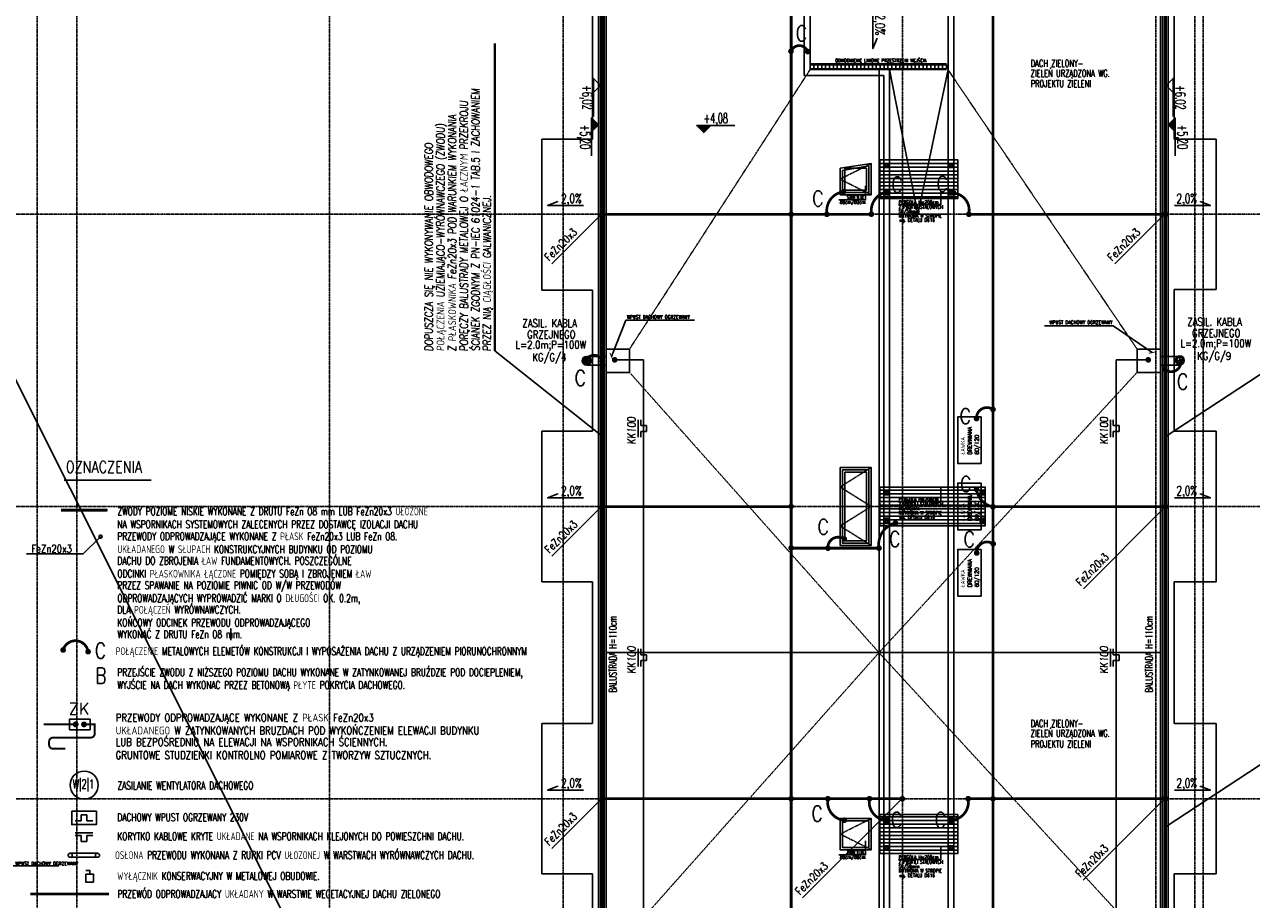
# Model space of a CAD drawing. Extents: x 3880 to 129921, y -116796 to -57711.
# Tile 14 of 110: x 9272 to 12420, y -100320 to -98074. Entities that reach past the tile are written whole.
import ezdxf
from ezdxf.enums import TextEntityAlignment as Align

# ---------------------------------------------------------------- set-up
doc = ezdxf.new("R2010")
doc.units = 0
doc.header["$LTSCALE"] = 2
for name, pattern in [('CENTER', [2, 1.25, -0.25, 0.25, -0.25]), ('DASHED', [0.75, 0.5, -0.25]), ('DASHED2', [0.375, 0.25, -0.125]), ('DIVIDE2', [0.625, 0.25, -0.125, 0, -0.125, 0, -0.125]), ('HIDDEN', [9.525, 6.35, -3.175])]:
    doc.linetypes.add(name, pattern=pattern)
doc.layers.get('0').update_dxf_attribs({"color": 101, "linetype": 'CONTINUOUS'})
for name, color, linetype in [('E35', 6, 'CONTINUOUS'), ('E50', 3, 'CONTINUOUS'), ('Ele-balustrada', 114, 'CONTINUOUS'), ('Ins-kan', 54, 'CONTINUOUS'), ('Ins-wod', 152, 'CONTINUOUS'), ('Opis-rzedne', 52, 'CONTINUOUS'), ('Opis-spadki', 61, 'CONTINUOUS'), ('Os-osie glowne', 1, 'CENTER'), ('Sc-metal', 141, 'CONTINUOUS'), ('Sch-opis', 51, 'CONTINUOUS'), ('W-idok', 9, 'CONTINUOUS'), ('W-idok nad', 5, 'DASHED2'), ('Wyp-meble', 155, 'CONTINUOUS')]:
    doc.layers.add(name, color=color, linetype=linetype)
doc.styles.add('dwg_opis podstawowy', font='romans.shx', dxfattribs={"width": 0.9})
doc.styles.add('ROMANS', font='romans', dxfattribs={"width": 0.85})
doc.dimstyles.new('CHMIELNA', dxfattribs={"dimscale": 3.5, "dimtxt": 4, "dimasz": 1.5, "dimexe": 3, "dimexo": 0, "dimgap": 1, "dimtad": 1, "dimdec": 1, "dimrnd": 0.5, "dimzin": 12, "dimdsep": 46, "dimtxsty": 'ROMANS', "dimblk": 'DIMTICK', "dimcen": 0.09, "dimse1": 1, "dimse2": 1, "dimclrd": 143, "dimclrt": 53, "dimadec": 0, "dimazin": 0, "dimtfac": 1, "dimtdec": 1, "dimtix": 1, "dimtmove": 2, "dimatfit": 2, "dimldrblk": 'ARCHTICK', "dimfxl": 0, "dimtolj": 1, "dimtzin": 0, "dimarcsym": 0})
pattern_1 = [(180, (-44202.875, 0), (-2e-15, -9.525), [])]

# ---------------------------------------------------------------- blocks, each defined once
blk = doc.blocks.new('odwodnienie-liniowe2_mb')
at = {"ltscale": 25}
for p, q in [((0, 7.5), (100, 7.5)), ((10, 5), (10, -5)), ((20, 5), (20, -5)), ((30, 5), (30, -5)), ((40, 5), (40, -5)), ((50, 5), (50, -5)), ((60, 5), (60, -5)), ((70, 5), (70, -5)), ((80, 5), (80, -5)), ((90, 5), (90, -5)), ((0, -7.5), (100, -7.5))]:
    blk.add_line(p, q, dxfattribs=at)
blk.add_lwpolyline([(0, 5), (100, 5), (100, -5), (0, -5)], close=True, dxfattribs=at)
blk = doc.blocks.new('dwg_kota kons 50')
blk.add_hatch(color=256).paths.add_polyline_path([(9, 9), (-9, 9), (0, 0)])
blk.add_lwpolyline([(39.75, 9), (-9, 9), (0, 0), (9, 9)])
at = {"style": 'dwg_opis podstawowy', "width": 0.6}
blk.add_attdef('KOTA_KONS', text='', height=12.75, dxfattribs=at).set_placement((15.375, 8.25), align=Align.BOTTOM_CENTER)
blk = doc.blocks.new('dwg_kota arch 50')
blk.add_lwpolyline([(39.75, 9), (-9, 9), (0, 0), (9, 9)])
at = {"style": 'dwg_opis podstawowy', "width": 0.6}
blk.add_attdef('KOTA_ARCH', text='', height=12.75, dxfattribs=at).set_placement((15.375, 8.25), align=Align.BOTTOM_CENTER)
blk = doc.blocks.new('_kdjkgjksjhgkfhh')
for p, q in [((-11.2, 0), (11.2, 0)), ((0, 11.2), (0, -11.2))]:
    blk.add_line(p, q)
for radius in [11.3, 8.25]:
    blk.add_circle((0, 0), radius)
blk = doc.blocks.new('SPADKI')
at = {"ltscale": 25}
blk.add_lwpolyline([(0, 0), (0, -70), (-8, -50), (-8, -50)], dxfattribs=at)
at = {"ltscale": 25, "style": 'ROMANS', "width": 0.7}
blk.add_attdef('SP%', text='', height=18, rotation=90, dxfattribs=at).set_placement((-4.9, -24), align=Align.CENTER)
blk = doc.blocks.new('DIMTICK')
for p, q in [((-1, 0), (1, 0)), ((0, 1), (0, -1))]:
    blk.add_line(p, q)
at = {"const_width": 0.141}
blk.add_lwpolyline([(0.71, 0.71), (-0.71, -0.71)], dxfattribs=at)
blk = doc.blocks.new('A$C396C56EA')
at = {"layer": 'E35'}
for p, q in [((0, 0), (45, 0)), ((0, -6.9), (15, -6.9)), ((15, -6.9), (15, -21.9)), ((15, -21.9), (30, -21.9)), ((30, -21.9), (30, -6.9)), ((30, -6.9), (45, -6.9))]:
    blk.add_line(p, q, dxfattribs=at)

msp = doc.modelspace()

# ---------------------------------------------------------------- hatches: boundary and pattern name
at = {"layer": 'W-idok'}
h = msp.add_hatch(dxfattribs=at)
h.set_pattern_fill('ANSI31', color=256, scale=3, angle=135, style=0)
h.set_pattern_definition(pattern_1)
h.paths.add_polyline_path([(11476.673, -98421.302), (11466.673, -98421.302), (11466.673, -98521.302), (11476.673, -98521.302)])
h.paths.add_polyline_path([(11491.673, -98421.302), (11476.673, -98421.302), (11476.673, -98521.302), (11491.673, -98521.302)])
h.paths.add_polyline_path([(11524.673, -98421.302), (11491.673, -98421.302), (11491.673, -98521.302), (11524.673, -98521.302)])
h.paths.add_polyline_path([(11537.125, -98421.302), (11524.673, -98421.302), (11524.673, -98521.302), (11556.802, -98521.302)])
h.paths.add_polyline_path([(11593.729, -98421.302), (11537.125, -98421.302), (11556.802, -98521.302), (11572.974, -98521.302)])
h.paths.add_polyline_path([(11641.673, -98421.302), (11593.729, -98421.302), (11572.974, -98521.302), (11641.673, -98521.302)])
h.paths.add_polyline_path([(11656.673, -98421.302), (11641.673, -98421.302), (11641.673, -98521.302), (11656.673, -98521.302)])
h.paths.add_polyline_path([(11666.673, -98421.302), (11656.673, -98421.302), (11656.673, -98521.302), (11666.673, -98521.302)])
h = msp.add_hatch(dxfattribs=at)
h.set_pattern_fill('ANSI31', color=256, scale=3, angle=135, style=0)
h.set_pattern_definition(pattern_1)
h.paths.add_polyline_path([(11476.673, -99311.302), (11466.673, -99311.302), (11466.673, -99361.302), (11476.673, -99361.302)])
h.paths.add_polyline_path([(11476.673, -99261.302), (11466.673, -99261.302), (11466.673, -99311.302), (11476.673, -99311.302)])
h.paths.add_polyline_path([(11491.673, -99261.302), (11476.673, -99261.302), (11476.673, -99311.302), (11491.673, -99311.302)])
h.paths.add_polyline_path([(11491.673, -99311.302), (11476.673, -99311.302), (11476.673, -99361.302), (11491.673, -99361.302)])
h.paths.add_polyline_path([(11524.673, -99311.302), (11491.673, -99311.302), (11491.673, -99361.302), (11524.673, -99361.302)])
h.paths.add_polyline_path([(11524.673, -99261.302), (11491.673, -99261.302), (11491.673, -99311.302), (11524.673, -99311.302)])
h.paths.add_polyline_path([(11641.673, -99261.302), (11524.673, -99261.302), (11524.673, -99311.302), (11641.673, -99311.302)])
h.paths.add_polyline_path([(11641.673, -99311.302), (11524.673, -99311.302), (11524.673, -99361.302), (11641.673, -99361.302)])
h.paths.add_polyline_path([(11656.673, -99311.302), (11641.673, -99311.302), (11641.673, -99361.302), (11656.673, -99361.302)])
h.paths.add_polyline_path([(11656.673, -99261.302), (11641.673, -99261.302), (11641.673, -99311.302), (11656.673, -99311.302)])
h.paths.add_polyline_path([(11666.673, -99261.302), (11656.673, -99261.302), (11656.673, -99311.302), (11666.673, -99311.302)])
h.paths.add_polyline_path([(11666.673, -99311.302), (11656.673, -99311.302), (11656.673, -99361.302), (11666.673, -99361.302)])
h.paths.add_polyline_path([(11726.673, -99261.302), (11666.673, -99261.302), (11666.673, -99311.302), (11726.673, -99311.302)])
h.paths.add_polyline_path([(11726.673, -99311.302), (11666.673, -99311.302), (11666.673, -99361.302), (11726.673, -99361.302)])
h.paths.add_polyline_path([(11736.673, -99311.302), (11726.673, -99311.302), (11726.673, -99361.302), (11736.673, -99361.302)])
h.paths.add_polyline_path([(11736.673, -99261.302), (11726.673, -99261.302), (11726.673, -99311.302), (11736.673, -99311.302)])
h.paths.add_polyline_path([(11671.593, -99350.912), (11671.593, -99272.072), (11729.45, -99272.072), (11729.45, -99350.912)], flags=9)
h = msp.add_hatch(dxfattribs=at)
h.set_pattern_fill('ANSI31', color=256, scale=3, angle=135, style=0)
h.set_pattern_definition(pattern_1)
h.paths.add_polyline_path([(11466.954, -100102.083), (11466.954, -100202.083), (11666.673, -100202.083), (11666.673, -100102.083)])

# ---------------------------------------------------------------- linework, layer by layer
at = {"layer": 'E35'}
for p, q in [((4105.524, -88730.724), (17200.62, -114839.417)), ((10625.005, -98688.648), (10754.173, -98559.48)), ((10625.005, -98688.648), (10754.173, -98559.48)), ((12069.648, -98688.648), (12198.816, -98559.48)), ((12069.648, -98688.648), (12198.816, -98559.48)), ((10754.173, -99130.901), (10479.16, -98911.92)), ((12201.173, -99130.901), (12534.577, -98911.92)), ((10625.505, -99438.648), (10754.673, -99309.48)), ((10625.505, -99438.648), (10754.673, -99309.48)), ((11988.913, -99522.395), (12197.264, -99314.044)), ((11988.913, -99522.395), (12197.264, -99314.044)), ((9467.338, -99388.861), (9422.998, -99433.201)), ((9277.43, -99433.201), (9422.998, -99433.201)), ((9801.96, -99624.46), (9801.96, -99654.266)), ((12201.173, -100132.875), (12534.577, -99913.894)), ((10625.005, -100188.648), (10754.173, -100059.48)), ((10625.005, -100188.648), (10754.173, -100059.48)), ((11268.497, -100315.656), (11524.673, -100059.48)), ((11268.497, -100315.656), (11524.673, -100059.48)), ((11988.304, -100269.991), (12198.816, -100059.48)), ((11988.304, -100269.991), (12198.816, -100059.48)), ((9402.544, -100117.816), (9417.544, -100117.816)), ((9417.544, -100117.816), (9417.544, -100102.816)), ((9417.544, -100102.816), (9432.544, -100102.816)), ((9432.544, -100102.816), (9432.544, -100117.816)), ((9432.544, -100117.816), (9447.544, -100117.816)), ((9402.544, -100149.053), (9447.544, -100149.053)), ((9402.544, -100155.911), (9417.544, -100155.911)), ((9417.544, -100155.911), (9417.544, -100170.911)), ((9432.544, -100170.911), (9432.544, -100155.911)), ((9432.544, -100155.911), (9447.544, -100155.911)), ((9417.544, -100170.911), (9432.544, -100170.911))]:
    msp.add_line(p, q, dxfattribs=at)
at = {"layer": 'E35', "lineweight": 40}
msp.add_line((10479.16, -98911.92), (10479.16, -98123.551), dxfattribs=at)
at = {"layer": 'E35', "linetype": 'Continuous'}
msp.add_line((9373.705, -99244.078), (9596.935, -99244.078), dxfattribs=at)
at = {"layer": 'E35', "ltscale": 0.5}
msp.add_line((9439.614, -100245.241), (9429.614, -100245.241), dxfattribs=at)
at = {"layer": 'E35'}
for points in [[(9387.756, -99884.409), (9387.756, -99856.687), (9440.756, -99856.687), (9440.756, -99884.409)], [(9393.369, -100093.337), (9456.713, -100093.337), (9456.713, -100127.704), (9393.369, -100127.704)]]:
    msp.add_lwpolyline(points, close=True, dxfattribs=at)
at = {"layer": 'E35', "const_width": 6.785}
for points in [[(9401.147, -99872.947, 1), (9405.945, -99868.149, 1)], [(9422.567, -99872.986, 1), (9427.365, -99868.188, 1)]]:
    msp.add_lwpolyline(points, format="xyb", close=True, dxfattribs=at)
at = {"layer": 'E35', "elevation": -1180.5}
for points in [[(9389.563, -100201.167), (9459.446, -100201.167)], [(9459.446, -100211.662), (9389.563, -100211.662)]]:
    msp.add_lwpolyline(points, dxfattribs=at)
at = {"layer": 'E35', "ltscale": 0.5}
for points in [[(9449.614, -100275.241), (9449.614, -100255.241), (9429.614, -100255.241), (9429.614, -100275.241)], [(9439.614, -100255.241), (9439.614, -100245.241), (9439.614, -100245.241), (9439.614, -100255.241)]]:
    msp.add_lwpolyline(points, close=True, dxfattribs=at)
at = {"layer": 'E35'}
for centre in [(9389.563, -100206.414, -1180.5), (9459.446, -100206.414, -1180.5)]:
    msp.add_circle(centre, 5.248, dxfattribs=at)
at = {"layer": 'E50'}
for p, q in [((10860.826, -98935.027), (10786.006, -98935.027)), ((10860.826, -98935.027), (10860.826, -101835.857)), ((12073.075, -98935.027), (12073.075, -101835.857)), ((12073.075, -98935.027), (12155.381, -98935.027)), ((9366.032, -99320.709), (9485.094, -99320.709)), ((9424.966, -99870.587), (9449.625, -99870.587))]:
    msp.add_line(p, q, dxfattribs=at)
at = {"layer": 'E50', "linetype": 'DIVIDE2', "ltscale": 70, "const_width": 7}
for points in [[(10754.673, -97811.302), (10754.673, -101561.302)], [(12198.816, -97811.302), (12198.816, -101561.302)], [(9286.977, -100305.627), (9488.685, -100305.627)]]:
    msp.add_lwpolyline(points, dxfattribs=at)
at = {"layer": 'E50', "const_width": 7}
for points in [[(11239.261, -97811.302), (11239.261, -101403.719)], [(11757.191, -97811.302), (11757.191, -102333.302)], [(11445.375, -98561.302), (10754.673, -98561.302)], [(11695.172, -98561.302), (12198.816, -98561.302)], [(10754.673, -99312.117), (11239.261, -99312.117)], [(11757.191, -99312.117), (12198.816, -99312.117)], [(9485.094, -99320.709), (9366.032, -99320.709)], [(11239.261, -99418.333), (11464.673, -99418.333)], [(10754.673, -100061.302), (11524.673, -100061.302)], [(11693.469, -100061.302), (12198.816, -100061.302)]]:
    msp.add_lwpolyline(points, dxfattribs=at)
at = {"layer": 'E50'}
for points, const_width in [([(11238.812, -98146.995, -1), (11238.812, -98139.495, -1)], 7), ([(11281.532, -98147.705, 1), (11281.532, -98140.205, 1)], 7), ([(11373.067, -98499.884, -1), (11373.067, -98507.384, -1)], 7), ([(11487.168, -98499.884, -1), (11487.168, -98507.384, -1)], 7), ([(11656.673, -98510.924, -1), (11656.673, -98503.424, -1)], 7), ([(10750.923, -98561.302, -1), (10758.423, -98561.302, -1)], 7), ([(11235.511, -98561.302, -1), (11243.011, -98561.302, -1)], 7), ([(11330.818, -98557.552, 1), (11330.818, -98565.052, 1)], 7), ([(11444.919, -98557.552, 1), (11444.919, -98565.052, 1)], 7), ([(11695.172, -98565.052, 1), (11695.172, -98557.552, 1)], 7), ([(12195.066, -98561.302, -1), (12202.566, -98561.302, -1)], 7), ([(10712.216, -98942.345, -1), (10712.216, -98934.845, -1)], 7), ([(10754.673, -98942.345, -1), (10754.673, -98934.845, -1)], 7), ([(12151.631, -98935.027, -1), (12159.131, -98935.027, -1)], 7), ([(12239.443, -98943.982, 1), (12239.443, -98936.482, 1)], 7), ([(12196.723, -98962.413, -1), (12196.723, -98954.913, -1)], 7), ([(11757.191, -99065.957, 1), (11757.191, -99058.457, 1)], 7), ([(11714.942, -99089.518, -1), (11714.942, -99082.018, -1)], 7), ([(11714.942, -99271.251, -1), (11714.942, -99263.751, -1)], 7), ([(11239.261, -99315.052, -1), (11239.261, -99307.552, -1)], 7), ([(11753.441, -99312.117, -1), (11760.941, -99312.117, -1)], 7), ([(11757.191, -99315.867, 1), (11757.191, -99308.367, 1)], 7), ([(12195.066, -99312.117, -1), (12202.566, -99312.117, -1)], 7), ([(11506.922, -99357.709, 1), (11506.922, -99350.209, 1)], 7), ([(9464.838, -99388.861, 1), (9469.838, -99388.861, 1)], 7), ([(11375.711, -99398.522, 1), (11375.711, -99391.022, 1)], 7), ([(11757.641, -99410.868, 1), (11757.641, -99403.368, 1)], 7), ([(11235.511, -99417.518, -1), (11243.011, -99417.518, -1)], 7), ([(11333.462, -99422.083, -1), (11333.462, -99414.583, -1)], 7), ([(11464.673, -99422.083, -1), (11464.673, -99414.583, -1)], 7), ([(11715.392, -99434.429, -1), (11715.392, -99426.929, -1)], 7), ([(9433.674, -99680.572, 1), (9437.212, -99687.185, 1)], 7), ([(9407.296, -99870.548, 1), (9399.796, -99870.548, 1)], 7.5), ([(9428.716, -99870.587, 1), (9421.216, -99870.587, 1)], 7.5), ([(10750.923, -100061.302, -1), (10758.423, -100061.302, -1)], 7), ([(11235.511, -100061.302, -1), (11243.011, -100061.302, -1)], 7), ([(11333.462, -100065.01, -1), (11333.462, -100057.51, -1)], 7), ([(11440.165, -100065.01, -1), (11440.165, -100057.51, -1)], 7), ([(11693.461, -100065.01, 1), (11693.461, -100057.51, 1)], 7), ([(11753.441, -100061.302, -1), (11760.941, -100061.302, -1)], 7), ([(12195.066, -100061.302, -1), (12202.566, -100061.302, -1)], 7), ([(11375.711, -100120.237, 1), (11375.711, -100112.737, 1)], 7), ([(11482.414, -100120.237, 1), (11482.414, -100112.737, 1)], 7), ([(11651.212, -100120.237, -1), (11651.212, -100112.737, -1)], 7)]:
    msp.add_lwpolyline(points, format="xyb", close=True, dxfattribs=dict(at, const_width=const_width))
at = {"layer": 'E50', "const_width": 7}
for points in [[(11281.532, -98143.955, 0.71386373), (11239.261, -98143.283, 2.21832926)], [(11373.067, -98503.634, 0.42391145), (11331.267, -98561.264, 2.21832926)], [(11487.168, -98503.634, 0.42391145), (11445.369, -98561.264, 2.21832926)], [(11656.673, -98507.174, -0.4559167), (11694.722, -98561.34, -2.21832926)], [(10712.216, -98938.595, -0.71386373), (10754.487, -98937.923, -2.21832926)], [(12239.443, -98940.232, -0.65422817), (12197.173, -98958.702, -2.21832926)], [(11714.942, -99085.768, -0.62921088), (11756.742, -99062.246, -2.21832926)], [(11714.942, -99267.501, 0.32196482), (11756.742, -99312.156, -2.21832926)], [(11464.673, -99418.333, -0.3933579), (11506.472, -99353.997, -2.21832926)], [(11333.462, -99418.333, -0.62921088), (11375.261, -99394.81, -2.21832926)], [(11715.392, -99430.679, -0.62921088), (11757.191, -99407.156, -2.21832926)], [(9435.443, -99683.878, 0.8062097), (9371.375, -99679.585, 14.47176365)], [(11333.462, -100061.26, 0.43553266), (11375.261, -100116.525, 2.21832926)], [(11440.165, -100061.26, 0.43553266), (11481.965, -100116.525, 2.21832926)], [(11693.461, -100061.26, -0.43553266), (11651.662, -100116.525, -2.21832926)]]:
    msp.add_lwpolyline(points, format="xyb", dxfattribs=at)
at = {"layer": 'E50', "ltscale": 15, "const_width": 7}
for points in [[(10786.597, -98938.776, 1), (10786.415, -98931.279, 1)], [(10754.764, -99315.051, 1), (10754.582, -99307.553, 1)], [(11524.764, -100065.051, 1), (11524.582, -100057.553, 1)]]:
    msp.add_lwpolyline(points, format="xyb", close=True, dxfattribs=at)
at = {"layer": 'E50', "linetype": 'HIDDEN', "ltscale": 0.2, "const_width": 7}
msp.add_lwpolyline([(9367.625, -99679.585, 1), (9375.125, -99679.585, 1)], format="xyb", close=True, dxfattribs=at)
at = {"layer": 'E50', "linetype": 'HIDDEN', "ltscale": 5, "const_width": 5}
msp.add_lwpolyline([(9321.539, -99870.548), (9403.546, -99870.548)], dxfattribs=at)
msp.add_lwpolyline([(9424.966, -99870.587), (9452.354, -99870.587), (9452.354, -99894.481, -0.41421356), (9442.354, -99904.481), (9345.463, -99904.481, 0.41421356), (9335.463, -99914.481), (9335.463, -99923.042, 0.41421356), (9345.463, -99933.042), (9377.08, -99933.042)], format="xyb", dxfattribs=at)
at = {"layer": 'E50', "color": 6}
msp.add_circle((9425.49, -100026.388), 35.909, dxfattribs=at)
at = {"layer": 'Ele-balustrada'}
for points in [[(10750.173, -97836.302), (10750.173, -101559.302)], [(10754.173, -97836.302), (10754.173, -101563.302)], [(12197.173, -97836.302), (12197.173, -101563.302)], [(12201.173, -97836.302), (12201.173, -101559.302)]]:
    msp.add_lwpolyline(points, dxfattribs=at)
at = {"layer": 'Os-osie glowne'}
for points in [[(9304.673, -96629.302), (9304.673, -102606.302)], [(9406.673, -96629.302), (9406.673, -102606.302)], [(10054.673, -96629.302), (10054.673, -102606.302)], [(10654.673, -102606.302), (10654.673, -96629.302)], [(10754.673, -102606.302), (10754.673, -96629.302)], [(11524.673, -102606.302), (11524.673, -96629.302)], [(12174.673, -102606.302), (12174.673, -96629.302)], [(12274.673, -102606.302), (12274.673, -96629.302)], [(12296.673, -102606.302), (12296.673, -96629.302)], [(6322.673, -98561.302), (18589.673, -98561.302)], [(6322.673, -99311.302), (18589.673, -99311.302)], [(6322.673, -100061.302), (18589.673, -100061.302)]]:
    msp.add_lwpolyline(points, dxfattribs=at)
at = {"layer": 'Sc-metal'}
for points in [[(11479.454, -98431.302), (11479.454, -98441.302), (11489.454, -98441.302), (11489.454, -98431.302)], [(11654.173, -98431.302), (11654.173, -98441.302), (11644.173, -98441.302), (11644.173, -98431.302)], [(11479.454, -98511.302), (11479.454, -98501.302), (11489.454, -98501.302), (11489.454, -98511.302)], [(11654.173, -98511.302), (11654.173, -98501.302), (11644.173, -98501.302), (11644.173, -98511.302)], [(11479.173, -99271.302), (11479.173, -99281.302), (11489.173, -99281.302), (11489.173, -99271.302)], [(11734.173, -99271.302), (11734.173, -99281.302), (11724.173, -99281.302), (11724.173, -99271.302)], [(11479.173, -99351.302), (11479.173, -99341.302), (11489.173, -99341.302), (11489.173, -99351.302)], [(11734.173, -99351.302), (11734.173, -99341.302), (11724.173, -99341.302), (11724.173, -99351.302)], [(11479.454, -100112.083), (11479.454, -100122.083), (11489.454, -100122.083), (11489.454, -100112.083)], [(11654.173, -100112.083), (11654.173, -100122.083), (11644.173, -100122.083), (11644.173, -100112.083)], [(11479.454, -100192.083), (11479.454, -100182.083), (11489.454, -100182.083), (11489.454, -100192.083)], [(11654.173, -100192.083), (11654.173, -100182.083), (11644.173, -100182.083), (11644.173, -100192.083)]]:
    msp.add_lwpolyline(points, close=True, dxfattribs=at)
for points in [[(11479.454, -98431.302), (11489.454, -98441.302)], [(11489.454, -98431.302), (11479.454, -98441.302)], [(11654.173, -98431.302), (11644.173, -98441.302)], [(11644.173, -98431.302), (11654.173, -98441.302)], [(11479.454, -98511.302), (11489.454, -98501.302)], [(11489.454, -98511.302), (11479.454, -98501.302)], [(11654.173, -98511.302), (11644.173, -98501.302)], [(11644.173, -98511.302), (11654.173, -98501.302)], [(11479.173, -99271.302), (11489.173, -99281.302)], [(11489.173, -99271.302), (11479.173, -99281.302)], [(11734.173, -99271.302), (11724.173, -99281.302)], [(11724.173, -99271.302), (11734.173, -99281.302)], [(11479.173, -99351.302), (11489.173, -99341.302)], [(11489.173, -99351.302), (11479.173, -99341.302)], [(11734.173, -99351.302), (11724.173, -99341.302)], [(11724.173, -99351.302), (11734.173, -99341.302)], [(11479.454, -100112.083), (11489.454, -100122.083)], [(11489.454, -100112.083), (11479.454, -100122.083)], [(11654.173, -100112.083), (11644.173, -100122.083)], [(11644.173, -100112.083), (11654.173, -100122.083)], [(11479.454, -100192.083), (11489.454, -100182.083)], [(11489.454, -100192.083), (11479.454, -100182.083)], [(11654.173, -100192.083), (11644.173, -100182.083)], [(11644.173, -100192.083), (11654.173, -100182.083)]]:
    msp.add_lwpolyline(points, dxfattribs=at)
at = {"layer": 'Sch-opis'}
for points in [[(11361.377, -98524.378), (11430.114, -98524.378), (11430.114, -98488.736)], [(11514.424, -98536.683), (11623.396, -98536.683), (11623.396, -98501.04)], [(11514.424, -99298.903), (11623.396, -99298.903), (11623.396, -99263.261)], [(11361.658, -100205.159), (11430.395, -100205.159), (11430.395, -100169.517)], [(11514.424, -100217.464), (11623.396, -100217.464), (11623.396, -100181.822)]]:
    msp.add_lwpolyline(points, dxfattribs=at)
at = {"layer": 'W-idok'}
for p, q in [((10744.673, -97989.302), (10744.673, -98383.302)), ((10759.673, -97974.302), (10759.673, -98398.302)), ((10764.673, -97969.302), (10764.673, -98403.302)), ((12186.673, -98403.302), (12186.673, -97969.302)), ((12191.673, -98398.302), (12191.673, -97974.302)), ((12206.673, -98383.302), (12206.673, -97989.302)), ((10729.673, -98004.302), (10729.673, -98368.302)), ((12221.673, -98368.302), (12221.673, -98004.302)), ((11287.673, -98190.302), (11476.673, -98190.302)), ((10729.673, -98368.302), (10599.673, -98368.302)), ((10599.673, -98368.302), (10599.673, -98756.302)), ((12329.673, -98368.302), (12221.673, -98368.302)), ((12329.673, -98754.302), (12329.673, -98368.302)), ((10744.673, -98383.302), (10744.673, -98741.302)), ((10759.673, -98398.302), (10759.673, -98726.302)), ((12191.673, -98724.302), (12191.673, -98398.302)), ((12206.673, -98739.302), (12206.673, -98383.302)), ((10764.673, -98403.302), (10764.673, -98721.302)), ((12186.673, -98719.302), (12186.673, -98403.302)), ((10744.673, -98741.302), (10744.673, -99133.302)), ((10759.673, -98726.302), (10759.673, -99148.302)), ((10764.673, -98721.302), (10764.673, -99153.302)), ((12186.673, -99153.302), (12186.673, -98719.302)), ((12191.673, -99148.302), (12191.673, -98724.302)), ((12206.673, -99133.302), (12206.673, -98739.302)), ((10599.673, -98756.302), (10729.673, -98756.302)), ((10729.673, -98756.302), (10729.673, -99118.302)), ((12221.673, -99118.302), (12221.673, -98754.302)), ((12221.673, -98754.302), (12329.673, -98754.302)), ((10729.673, -99118.302), (10599.673, -99118.302)), ((10599.673, -99118.302), (10599.673, -99504.302)), ((12329.673, -99118.302), (12221.673, -99118.302)), ((12329.673, -99504.302), (12329.673, -99118.302)), ((10744.673, -99133.302), (10744.673, -99489.302)), ((10759.673, -99148.302), (10759.673, -99474.302)), ((10764.673, -99153.302), (10764.673, -99469.302)), ((12186.673, -99469.302), (12186.673, -99153.302)), ((12191.673, -99474.302), (12191.673, -99148.302)), ((12206.673, -99489.302), (12206.673, -99133.302)), ((10764.673, -99469.302), (10764.673, -99903.302)), ((12186.673, -99903.302), (12186.673, -99469.302)), ((10744.673, -99489.302), (10744.673, -99883.302)), ((10759.673, -99474.302), (10759.673, -99898.302)), ((12191.673, -99898.302), (12191.673, -99474.302)), ((12206.673, -99883.302), (12206.673, -99489.302)), ((10599.673, -99504.302), (10729.673, -99504.302)), ((10729.673, -99504.302), (10729.673, -99868.302)), ((12221.673, -99868.302), (12221.673, -99504.302)), ((12221.673, -99504.302), (12329.673, -99504.302)), ((10729.673, -99868.302), (10599.673, -99868.302)), ((10599.673, -99868.302), (10599.673, -100254.302)), ((12329.673, -99868.302), (12221.673, -99868.302)), ((12329.673, -100254.302), (12329.673, -99868.302)), ((10744.673, -99883.302), (10744.673, -100239.302)), ((10759.673, -99898.302), (10759.673, -100224.302)), ((10764.673, -99903.302), (10764.673, -100219.302)), ((12186.673, -100219.302), (12186.673, -99903.302)), ((12191.673, -100224.302), (12191.673, -99898.302)), ((12206.673, -100239.302), (12206.673, -99883.302)), ((10759.673, -100224.302), (10759.673, -100648.302)), ((10764.673, -100219.302), (10764.673, -100653.302)), ((12186.673, -100653.302), (12186.673, -100219.302)), ((12191.673, -100648.302), (12191.673, -100224.302)), ((10599.673, -100254.302), (10729.673, -100254.302)), ((10729.673, -100254.302), (10729.673, -100618.302)), ((10744.673, -100239.302), (10744.673, -100633.302)), ((12206.673, -100633.302), (12206.673, -100239.302)), ((12221.673, -100618.302), (12221.673, -100254.302)), ((12221.673, -100254.302), (12329.673, -100254.302))]:
    msp.add_line(p, q, dxfattribs=at)
for points in [[(11272.673, -97836.302), (11272.673, -98205.302)], [(11287.673, -97836.302), (11287.673, -98190.302)], [(11641.673, -97838.802), (11641.673, -100609.302)], [(11656.673, -97836.302), (11656.673, -98913.444)], [(11272.673, -98205.302), (11476.673, -98205.302)], [(11476.673, -98205.302), (11476.673, -98833.758)], [(11491.673, -98190.302), (11491.673, -100609.302)], [(11491.673, -98190.302), (11564.673, -98561.302), (11641.673, -98190.302)], [(11466.673, -98421.302), (11466.673, -98521.302), (11666.673, -98521.302), (11666.673, -98421.302), (11466.673, -98421.302)], [(11491.673, -98561.302), (11641.673, -98561.302)], [(11476.673, -98833.758), (11476.673, -100609.302)], [(10714.673, -98926.052), (10764.673, -98926.052)], [(11656.673, -98913.444), (11656.673, -100609.302)], [(12236.673, -98926.052), (12186.673, -98926.052)], [(10714.673, -98948.552), (10764.673, -98948.552)], [(12236.673, -98948.552), (12186.673, -98948.552)], [(11466.673, -99261.302), (11466.673, -99361.302), (11736.673, -99361.302), (11736.673, -99261.302), (11466.673, -99261.302)], [(11444.673, -99311.302), (11364.673, -99311.302)], [(11466.954, -100102.083), (11466.954, -100202.083), (11666.673, -100202.083), (11666.673, -100102.083), (11466.954, -100102.083)]]:
    msp.add_lwpolyline(points, dxfattribs=at)
at = {"layer": 'W-idok', "linetype": 'DASHED'}
for points in [[(10824.673, -98907.302), (11287.673, -98190.302)], [(11464.673, -101403.302), (11464.673, -98190.302)], [(12126.673, -98907.302), (11641.673, -98190.302)], [(11464.673, -99686.302), (10824.673, -98967.302)], [(12126.673, -98967.302), (11464.673, -99686.302)], [(10764.673, -99686.302), (12186.673, -99686.302)], [(10824.673, -100406.302), (11464.673, -99686.302)], [(11464.673, -99686.302), (12126.673, -100406.302)]]:
    msp.add_lwpolyline(points, dxfattribs=at)
at = {"layer": 'W-idok'}
for points in [[(11364.673, -98443.409), (11444.673, -98431.302), (11444.673, -98511.302), (11364.673, -98511.302)], [(11370.673, -98449.409), (11438.673, -98437.302), (11438.673, -98505.302), (11370.673, -98505.302)], [(11376.673, -98443.302), (11432.673, -98443.302), (11432.673, -98499.302), (11376.673, -98499.302)], [(10764.673, -98907.302), (10824.673, -98907.302), (10824.673, -98967.302), (10764.673, -98967.302)], [(12186.673, -98907.302), (12126.673, -98907.302), (12126.673, -98967.302), (12186.673, -98967.302)], [(11364.673, -99211.302), (11444.673, -99211.302), (11444.673, -99411.302), (11364.673, -99411.302)], [(11370.673, -99217.302), (11438.673, -99217.302), (11438.673, -99405.302), (11370.673, -99405.302)], [(11376.673, -99223.302), (11432.673, -99223.302), (11432.673, -99399.302), (11376.673, -99399.302)], [(11364.954, -100112.083), (11444.954, -100112.083), (11444.954, -100192.083), (11364.954, -100192.083)], [(11370.954, -100118.083), (11438.954, -100118.083), (11438.954, -100186.083), (11370.954, -100186.083)]]:
    msp.add_lwpolyline(points, close=True, dxfattribs=at)
at = {"layer": 'W-idok nad'}
for points in [[(11444.673, -98431.302), (11364.673, -98471.302), (11444.673, -98511.302)], [(11444.673, -99311.302), (11364.673, -99261.302), (11444.673, -99211.302)], [(11444.673, -99311.302), (11364.673, -99361.302), (11444.673, -99411.302)], [(11444.954, -100112.083), (11364.954, -100152.083), (11444.954, -100192.083)]]:
    msp.add_lwpolyline(points, dxfattribs=at)
at = {"layer": 'Wyp-meble'}
for points in [[(11726.673, -99201.302), (11666.673, -99201.302), (11666.673, -99081.302), (11726.673, -99081.302)], [(11726.673, -99371.302), (11666.673, -99371.302), (11666.673, -99251.302), (11726.673, -99251.302)], [(11726.673, -99421.302), (11666.673, -99421.302), (11666.673, -99541.302), (11726.673, -99541.302)]]:
    msp.add_lwpolyline(points, close=True, dxfattribs=at)

# ---------------------------------------------------------------- block references
at = {"layer": 'E35', "xscale": -1, "rotation": 90}
for p in [(10846.469, -99088.597), (12058.717, -99088.597), (10846.469, -99676.89), (12058.717, -99676.89)]:
    msp.add_blockref('A$C396C56EA', p, dxfattribs=at)
at = {"layer": 'Ins-kan'}
for p in [(11287.673, -98182.802), (11387.673, -98182.802), (11487.673, -98182.802), (11537.673, -98182.802)]:
    msp.add_blockref('odwodnienie-liniowe2_mb', p, dxfattribs=at)
at = {"layer": 'Ins-wod'}
for p in [(10714.673, -98937.302), (12236.673, -98936.302)]:
    msp.add_blockref('_kdjkgjksjhgkfhh', p, dxfattribs=at)
at = {"layer": 'Opis-rzedne'}
ref = msp.add_blockref('dwg_kota arch 50', (10750.173, -98230.959), dxfattribs=dict(at, xscale=-2, yscale=2, zscale=2, rotation=90))
ref.add_attrib('KOTA_ARCH', '+6,02', dxfattribs={"layer": '0', "height": 25.5, "rotation": 270, "style": 'dwg_opis podstawowy', "width": 0.6}).set_placement((10696.03, -98261.709), align=Align.BOTTOM_CENTER)
at = {"layer": 'Opis-rzedne', "xscale": 2, "yscale": 2, "zscale": 2, "rotation": 270}
for name, p, values in [('dwg_kota arch 50', (12201.173, -98230.959), {'KOTA_ARCH': '+6,02'}), ('dwg_kota kons 50', (12206.673, -98332.233), {'KOTA_KONS': '+5,20'})]:
    msp.add_blockref(name, p, dxfattribs=at).add_auto_attribs(values)
at = {"layer": 'Opis-rzedne', "xscale": 2, "yscale": 2, "zscale": 2}
msp.add_blockref('dwg_kota kons 50', (11014.961, -98351.838), dxfattribs=at).add_auto_attribs({'KOTA_KONS': '+4,08'})
at = {"layer": 'Opis-rzedne'}
ref = msp.add_blockref('dwg_kota kons 50', (10744.673, -98332.233), dxfattribs=dict(at, xscale=-2, yscale=2, zscale=2, rotation=90))
ref.add_attrib('KOTA_KONS', '+5,20', dxfattribs={"layer": '0', "height": 25.5, "rotation": 270, "style": 'dwg_opis podstawowy', "width": 0.6}).set_placement((10690.53, -98362.983), align=Align.BOTTOM_CENTER)
at = {"layer": 'Opis-spadki'}
ref = msp.add_blockref('SPADKI', (11449.016, -98043.686), dxfattribs=dict(at, xscale=-1.320808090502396, yscale=1.320808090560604, zscale=1.320808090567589))
ref.add_attrib('SP%', '2,0%', dxfattribs={"layer": '0', "ltscale": 25, "height": 23.7745, "rotation": 270, "style": 'ROMANS', "width": 0.7}).set_placement((11455.483, -98075.448), align=Align.CENTER)
at = {"layer": 'Opis-spadki', "xscale": 1.320808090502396, "yscale": 1.320808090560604, "zscale": 1.320808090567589, "rotation": 270}
for p in [(10706.855, -98539.208), (10706.855, -99289.208), (10706.855, -100039.208)]:
    msp.add_blockref('SPADKI', p, dxfattribs=at).add_auto_attribs({'SP%': '2,0%'})
at = {"layer": 'Opis-spadki'}
ref = msp.add_blockref('SPADKI', (12222.49, -98539.208), dxfattribs=dict(at, xscale=-1.320808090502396, yscale=1.320808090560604, zscale=1.320808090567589, rotation=90))
ref.add_attrib('SP%', '2,0%', dxfattribs={"layer": '0', "ltscale": 25, "height": 23.7745, "style": 'ROMANS', "width": 0.7}).set_placement((12254.253, -98532.741), align=Align.CENTER)
ref = msp.add_blockref('SPADKI', (12222.49, -99289.208), dxfattribs=dict(at, xscale=-1.320808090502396, yscale=1.320808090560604, zscale=1.320808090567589, rotation=90))
ref.add_attrib('SP%', '2,0%', dxfattribs={"layer": '0', "ltscale": 25, "height": 23.7745, "style": 'ROMANS', "width": 0.7}).set_placement((12254.253, -99282.741), align=Align.CENTER)
ref = msp.add_blockref('SPADKI', (12222.49, -100039.208), dxfattribs=dict(at, xscale=-1.320808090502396, yscale=1.320808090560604, zscale=1.320808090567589, rotation=90))
ref.add_attrib('SP%', '2,0%', dxfattribs={"layer": '0', "ltscale": 25, "height": 23.7745, "style": 'ROMANS', "width": 0.7}).set_placement((12254.253, -100032.741), align=Align.CENTER)

# ---------------------------------------------------------------- texts
at = {"layer": 'E35', "lineweight": 40, "style": 'ROMANS', "oblique": 5, "width": 0.8}
for s, p in [('PORĘCZY BALUSTRADY METALOWEJ O ŁACZNYM PRZEKROJU', (10409.555, -98912.775)), ('POŁĄCZENIA UZIEMIAJĄCO-WYRÓWNAWCZEGO (ZWODU)', (10349.555, -98912.775)), ('ŚCIANEK ZGODNYM Z PN-IEC 61024-1 TAB.5 I ZACHOWANIEM', (10439.555, -98912.775)), ('Z PŁASKOWNIKA FeZn20x3 POD WARUNKIEM WYKONANIA', (10379.555, -98912.775)), ('DOPUSZCZA SIĘ NIE WYKONYWANIE OBWODOWEGO', (10319.555, -98912.775)), ('PRZEZ NIĄ CIĄGŁOŚCI GALWANICZNEJ.', (10468.896, -98912.775))]:
    msp.add_text(s, height=20, rotation=90, dxfattribs=at).set_placement(p)
at = {"layer": 'E35', "style": 'ROMANS', "width": 0.8}
for p in [(10618.354, -98682.88), (10618.354, -98682.88), (12062.997, -98682.88), (12062.997, -98682.88), (10618.854, -99432.88), (10618.854, -99432.88), (11982.262, -99516.627), (11982.262, -99516.627), (10618.354, -100182.88), (10618.354, -100182.88), (11981.029, -100264.848), (11981.029, -100264.848), (11261.846, -100309.888), (11261.846, -100309.888)]:
    msp.add_text('FeZn20x3', height=20, rotation=45, dxfattribs=at).set_placement(p)
for s, p in [('ZASIL. KABLA ', (10625.171, -98840.82)), ('ZASIL. KABLA ', (12331.068, -98837.278)), ('GRZEJNEGO', (10623.96, -98870.01)), ('GRZEJNEGO', (12329.856, -98866.468)), ('L=2.0m;P=100W', (10622.748, -98899.199)), ('L=2.0m;P=100W', (12328.644, -98895.658)), ('KG/G/4', (10618.592, -98930.047)), ('KG/G/9', (12324.489, -98926.505))]:
    msp.add_text(s, height=20, rotation=0, dxfattribs=at).set_placement(p, align=Align.MIDDLE)
at = {"layer": 'E35', "style": 'ROMANS', "oblique": 5, "width": 0.8}
for p in [(10839.606, -99151.552), (12051.854, -99151.552), (10839.606, -99739.845), (12051.854, -99739.845)]:
    msp.add_text('KK100', height=20, rotation=90, dxfattribs=at).set_placement(p)
at = {"layer": 'E35', "style": 'ROMANS'}
for s, height, width, p in [('OZNACZENIA', 30, 0.8, (9378.323, -99224.711)), ('ZWODY POZIOME NISKIE WYKONANE Z DRUTU FeZn O8 mm LUB FeZn20x3 UŁOŻONE', 19.95, 0.7, (9510.63, -99333.98)), ('NA WSPORNIKACH SYSTEMOWYCH ZALECENYCH PRZEZ DOSTAWCĘ IZOLACJI DACHU', 19.95, 0.7, (9510.63, -99367.145)), ('PRZEWODY ODPROWADZAJĄCE WYKONANE Z PŁASK FeZn20x3 LUB FeZn O8.', 19.95, 0.7, (9510.63, -99397.818)), ('FeZn20x3', 20, 0.8, (9289.727, -99429.773)), ('UKŁADANEGO W SŁUPACH KONSTRUKCYJNYCH BUDYNKU OD POZIOMU', 19.95, 0.7, (9510.63, -99430.984)), ('DACHU DO ZBROJENIA ŁAW FUNDAMENTOWYCH. POSZCZEGÓLNE', 19.95, 0.7, (9510.63, -99460.658)), ('ODCINKI PŁASKOWNIKA ŁĄCZONE POMIĘDZY SOBĄ I ZBROJENIEM ŁAW', 19.95, 0.7, (9510.63, -99493.823)), ('PRZEZ SPAWANIE NA POZIOMIE PIWNIC OD W/W PRZEWODÓW', 19.95, 0.7, (9510.63, -99523.497)), ('ODPROWADZAJĄCYCH WYPROWADZIĆ MARKI O DŁUGOŚCI OK. 0.2m,', 19.95, 0.7, (9510.63, -99556.662)), ('DLA POŁĄCZEŃ WYRÓWNAWCZYCH.', 19.95, 0.7, (9510.63, -99586.336)), ('KOŃCOWY ODCINEK PRZEWODU ODPROWADZAJĄCEGO', 19.95, 0.7, (9510.63, -99619.501)), ('WYKONAĆ Z DRUTU FeZn O8 mm.', 19.95, 0.7, (9510.63, -99649.176)), ('POŁĄCZENIE METALOWYCH ELEMETÓW KONSTRUKCJI I WYPOSAŻENIA DACHU Z URZĄDZENIEM PIORUNOCHRONNYM', 19.95, 0.7, (9506.603, -99692.668)), ('PRZEJŚCIE ZWODU Z NIŻSZEGO POZIOMU DACHU WYKONANE W ZATYNKOWANEJ BRUŹDZIE POD DOCIEPLENIEM,', 19.95, 0.7, (9510.349, -99746.914)), ('WYJŚCIE NA DACH WYKONAC PRZEZ BETONOWĄ PŁYTE POKRYCIA DACHOWEGO.', 19.95, 0.7, (9510.349, -99779.589)), ('PRZEWODY ODPROWADZAJĄCE WYKONANE Z PŁASK FeZn20x3', 20, 0.8, (9506.369, -99863.143)), ('UKŁADANEGO W ZATYNKOWANYCH BRUZDACH POD WYKOŃCZENIEM ELEWACJI BUDYNKU', 20, 0.8, (9506.369, -99896.308)), ('LUB BEZPOŚREDNIO NA ELEWACJI NA WSPORNIKACH ŚCIENNYCH.', 20, 0.8, (9506.369, -99925.982)), ('GRUNTOWE STUDZIENKI KONTROLNO POMIAROWE Z TWORZYW SZTUCZNYCH.', 20, 0.8, (9506.141, -99959.494)), ('W|2|1', 23, 0.7, (9396.013, -100034.998)), ('ZASILANIE WENTYLATORA DACHOWEGO', 19.95, 0.7, (9510.63, -100037.36)), ('DACHOWY WPUST OGRZEWANY 230V', 19.95, 0.7, (9510.63, -100118.821)), ('KORYTKO KABLOWE KRYTE UKŁADANE NA WSPORNIKACH KLEJONYCH DO POWIESZCHNI DACHU.', 19.95, 0.7, (9510.63, -100167.601)), ('OSŁONA PRZEWODU WYKONANA Z RURKI PCV UŁOZONEJ W WARSTWACH WYRÓWNAWCZYCH DACHU.', 19.95, 0.7, (9504.517, -100216.006)), ('WYŁĄCZNIK KONSERWACYJNY W METALOWEJ OBUDOWIE.', 19.95, 0.7, (9509.932, -100269.724)), ('PRZEWÓD ODPROWADZAJACY UKŁADANY W WARSTWIE WEGETACYJNEJ DACHU ZIELONEGO', 19.95, 0.7, (9510.654, -100315.578))]:
    msp.add_text(s, height=height, dxfattribs=dict(at, width=width)).set_placement(p)
at = {"layer": 'E50', "ltscale": 50, "style": 'ROMANS', "width": 0.8}
for s, p in [('C', (11251.228, -98117.27)), ('C', (11496.758, -98505.35)), ('C', (11612.517, -98503.57)), ('C', (11293.421, -98541.08)), ('C', (10683.906, -99001.485)), ('C', (12229.162, -99010.917)), ('C', (11671.618, -99099.567)), ('C', (11672.746, -99273.771)), ('C', (11307.194, -99383.492)), ('C', (11490.877, -99414.923)), ('C', (11681.838, -99415.436)), ('C', (9452.867, -99701.258)), ('B', (9454.066, -99765.501)), ('C', (11291.622, -100119.7)), ('C', (11495.224, -100135.377)), ('C', (11607.654, -100136.107))]:
    msp.add_text(s, height=40, dxfattribs=at).set_placement(p)
at = {"layer": 'E50', "linetype": 'Continuous', "style": 'ROMANS'}
msp.add_text('ZK', height=30, dxfattribs=at).set_placement((9386.01, -99845.472))
at = {"layer": 'Sch-opis', "style": 'ROMANS', "width": 0.7}
for s, height, p in [('ODWODNIENIE LINIOWE PRZESTRZENI WEJŚCIA', 9, (11352.212, -98171.435)), ('DACH ZIELONY- ', 18, (11853.739, -98183.155)), ('ZIELEŃ URZĄDZONA WG.', 18, (11853.739, -98208.459)), ('PROJEKTU ZIELENI', 18, (11853.739, -98235.395)), ('80cm/80cm', 9, (11364.235, -98534.849)), ('ŚWIETLIK ', 9, (11382.257, -98522.613)), ('PERGOLA H=200cm ', 9, (11514.666, -98534.918)), ('50/50mm', 9, (11514.644, -98558.306)), ('Z PROFILI STALOWYCH', 9, (11514.644, -98547.153)), ('KOTWIONA W STROPIE', 9, (11514.644, -98569.807)), ('wg. DETALU D616', 9, (11516.362, -98580.548)), ('50/50mm', 9, (11514.644, -99320.527)), ('Z PROFILI STALOWYCH', 9, (11514.644, -99309.374)), ('PERGOLA H=200cm ', 9, (11514.666, -99297.138)), ('KOTWIONA W STROPIE', 9, (11514.644, -99332.027)), ('wg. DETALU D616', 9, (11516.362, -99343.769)), ('ZIELEŃ URZĄDZONA WG.', 18, (11853.739, -99902.52)), ('DACH ZIELONY- ', 18, (11853.739, -99877.217)), ('PROJEKTU ZIELENI', 18, (11853.739, -99929.456)), ('ŚWIETLIK ', 9, (11382.538, -100203.394)), ('80cm/80cm', 9, (11364.517, -100215.63)), ('Z PROFILI STALOWYCH', 9, (11514.644, -100227.935)), ('PERGOLA H=200cm ', 9, (11514.666, -100215.699)), ('50/50mm', 9, (11514.644, -100239.087)), ('KOTWIONA W STROPIE', 9, (11514.644, -100250.588)), ('wg. DETALU D616', 9, (11516.362, -100262.548))]:
    msp.add_text(s, height=height, dxfattribs=at).set_placement(p)
for p in [(10790.745, -99788.541), (12166.145, -99788.541)]:
    msp.add_text('BALUSTRADA H=110cm', height=18, rotation=90, dxfattribs=at).set_placement(p)
at = {"layer": 'Sch-opis', "char_height": 9, "width": 203.76147, "style": 'ROMANS'}
for insert, attachment_point in [((10817.517, -98820.463), 1), ((12063.076, -98834.38), 3), ((9409.469, -100223.199), 3)]:
    msp.add_mtext('WPUST DACHOWY OGRZEWANY', dxfattribs=dict(at, insert=insert, attachment_point=attachment_point))
at = {"layer": 'Sch-opis', "char_height": 10.8, "width": 96.59286, "attachment_point": 1, "rotation": 90, "style": 'ROMANS'}
for insert in [(11674.293, -99178.212), (11674.293, -99348.212), (11674.293, -99518.212)]:
    msp.add_mtext('ŁAWKA DREWNIANA\\P60/120', dxfattribs=dict(at, insert=insert))

# ---------------------------------------------------------------- leaders
at = {"layer": 'Sch-opis'}
for points in [[(10777.901, -98926.069), (10815.51, -98833.53), (10991.091, -98833.53)], [(12165.882, -98916.271), (12065.083, -98847.447), (11889.502, -98847.447)], [(9141.324, -100290.753), (9237.459, -100233.456), (9360.59, -100233.456)]]:
    msp.add_leader(points, dimstyle='CHMIELNA', override={"dimasz": 4, "dimgap": 1, "dimtad": 0}, dxfattribs=at)

doc.saveas('drawing.dxf')
